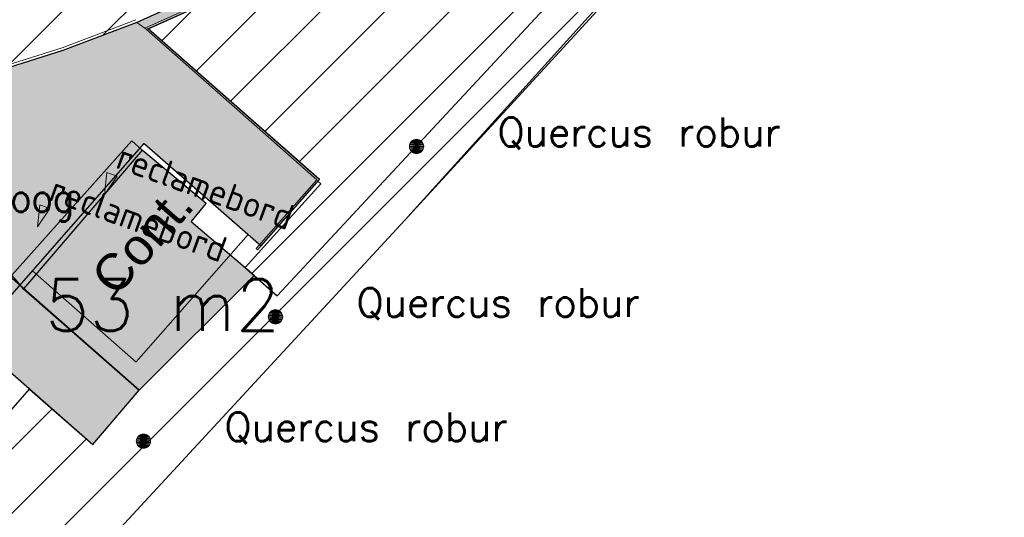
# Model space of a CAD drawing. Header units: metres. Extents: x 102852 to 106916, y 385458 to 392749.
# Tile 18 of 47: x 105063 to 105097, y 388134 to 388151. Entities that reach past the tile are written whole.
import ezdxf
from ezdxf.enums import TextEntityAlignment as Align

# ---------------------------------------------------------------- set-up
doc = ezdxf.new("R2010")
doc.units = ezdxf.units.M
for name, color, linetype, lineweight in [('0-ATLETIEK', 31, 'Continuous', 30), ('0-BEPLANTING', 14, 'Continuous', 30), ('0-GRAS OM SPORTVELDEN', 2, 'Continuous', 30), ('0-HAAG', 82, 'Continuous', 30), ('0-VERHARDING', 9, 'Continuous', 30), ('_alg-maatvoering', 7, 'Continuous', 0), ('B-WE-GR-GROND-S', 32, 'Continuous', 30), ('B-WE-GR-STRUIK-G', 90, 'Continuous', 13), ('B-WE-VH-KANTVERHARDING-G', 60, 'Continuous', 13), ('Bomen', 84, 'Continuous', 0), ('Boomsoort', 10, 'Continuous', 0), ('X-XX-AL-TEKENBLAD_HULPLIJN-G', 31, 'Continuous', 25), ('X-XX-AL-TEKST_ALGEMEEN-T', 7, 'Continuous', 13)]:
    doc.layers.add(name, color=color, linetype=linetype, lineweight=lineweight)
doc.layers.add('0-BEBOUWING', color=7, linetype='Continuous', lineweight=30, true_color=0x636466)
doc.layers.add('B-WE-IE-GEBOUW-G', color=7, linetype='Continuous', lineweight=0, true_color=0x636466)
for name, color, linetype in [('B-10', 60, 'Continuous'), ('B-6', 60, 'Continuous'), ('B10', 60, 'Continuous'), ('containers', 7, 'Continuous'), ('maaitegel', 31, 'Continuous')]:
    doc.layers.add(name, color=color, linetype=linetype)
doc.styles.add('NLCS-ISO-M200-T25', font='NLCS-ISO.ttf', dxfattribs={"height": 0.5})
doc.styles.get("Standard").update_dxf_attribs({"font": 'NLCS-ISO.ttf'})
doc.styles.add('Style-simplex', font='simplex.shx')
doc.styles.add('Style-STANDARD', font='STANDARD.shx')
doc.styles.add('Style-txt', font='txt.shx')

# ---------------------------------------------------------------- blocks, each defined once
blk = doc.blocks.new('opmerking')
at = {"layer": 'X-XX-AL-TEKST_ALGEMEEN-T'}
for p, q in [((-0.375, 1.5), (0, 0)), ((0.375, 1.5), (-0.375, 1.5)), ((0.375, 1.5), (0, 0))]:
    blk.add_line(p, q, dxfattribs=at)
blk = doc.blocks.new('opmerkingen_1_1_1')
at = {"layer": 'B-WE-GR-GROND-S'}
blk.add_blockref('opmerking', (0, 0), dxfattribs=at)
at = {"layer": 'X-XX-AL-TEKST_ALGEMEEN-T', "color": 7, "style": 'NLCS-ISO-M200-T25'}
blk.add_attdef('OPMERKINGEN', (0, 0), '', height=1.8, dxfattribs=at)
blk = doc.blocks.new('opmerkingen_1_1_2')
at = {"layer": 'B-WE-GR-GROND-S'}
blk.add_blockref('opmerking', (0, 0), dxfattribs=at)
at = {"layer": 'X-XX-AL-TEKST_ALGEMEEN-T', "color": 7, "style": 'NLCS-ISO-M200-T25'}
blk.add_attdef('OPMERKINGEN', (0, 0), '', height=1.8, dxfattribs=at)
blk = doc.blocks.new('MPOLYGON_259')
at = {"layer": 'Bomen', "flags": 128}
for points in [[(105076.792, 388146.973), (105076.769, 388146.929), (105077.231, 388146.929)], [(105076.823, 388147.011), (105076.792, 388146.973), (105077.208, 388146.973)], [(105076.792, 388146.973), (105077.208, 388146.973), (105077.231, 388146.929)], [(105076.861, 388147.042), (105076.823, 388147.011), (105077.177, 388147.011)], [(105076.823, 388147.011), (105077.177, 388147.011), (105077.208, 388146.973)], [(105076.904, 388147.065), (105076.861, 388147.042), (105077.139, 388147.042)], [(105076.861, 388147.042), (105077.139, 388147.042), (105077.177, 388147.011)], [(105076.951, 388147.079), (105076.904, 388147.065), (105077.096, 388147.065)], [(105076.904, 388147.065), (105077.096, 388147.065), (105077.139, 388147.042)], [(105077, 388147.084), (105076.951, 388147.079), (105077.049, 388147.079)], [(105076.951, 388147.079), (105077.049, 388147.079), (105077.096, 388147.065)], [(105076.755, 388146.883), (105076.75, 388146.834), (105077.25, 388146.834)], [(105076.75, 388146.834), (105076.755, 388146.785), (105077.245, 388146.785)], [(105076.75, 388146.834), (105077.25, 388146.834), (105077.245, 388146.785)], [(105076.769, 388146.929), (105076.755, 388146.883), (105077.245, 388146.883)], [(105076.755, 388146.883), (105077.245, 388146.883), (105077.25, 388146.834)], [(105076.755, 388146.785), (105076.769, 388146.738), (105077.231, 388146.738)], [(105076.755, 388146.785), (105077.245, 388146.785), (105077.231, 388146.738)], [(105076.769, 388146.929), (105077.231, 388146.929), (105077.245, 388146.883)], [(105076.769, 388146.738), (105076.792, 388146.695), (105077.208, 388146.695)], [(105076.769, 388146.738), (105077.231, 388146.738), (105077.208, 388146.695)], [(105076.792, 388146.695), (105076.823, 388146.657), (105077.177, 388146.657)], [(105076.792, 388146.695), (105077.208, 388146.695), (105077.177, 388146.657)], [(105076.823, 388146.657), (105076.861, 388146.626), (105077.139, 388146.626)], [(105076.823, 388146.657), (105077.177, 388146.657), (105077.139, 388146.626)], [(105076.861, 388146.626), (105076.904, 388146.603), (105077.096, 388146.603)], [(105076.861, 388146.626), (105077.139, 388146.626), (105077.096, 388146.603)], [(105076.904, 388146.603), (105076.951, 388146.589), (105077.049, 388146.589)], [(105076.904, 388146.603), (105077.096, 388146.603), (105077.049, 388146.589)], [(105076.951, 388146.589), (105077.049, 388146.589), (105077, 388146.584)]]:
    blk.add_lwpolyline(points, close=True, dxfattribs=at)
at = {"layer": 'Bomen', "color": 74, "true_color": 0x55aa00, "flags": 128}
for points in [[(105076.769, 388146.929), (105076.792, 388146.973)], [(105076.792, 388146.973), (105076.823, 388147.011)], [(105076.823, 388147.011), (105076.861, 388147.042)], [(105076.861, 388147.042), (105076.904, 388147.065)], [(105076.904, 388147.065), (105076.951, 388147.079)], [(105076.951, 388147.079), (105077, 388147.084)], [(105077, 388147.084), (105077.049, 388147.079)], [(105077.049, 388147.079), (105077.096, 388147.065)], [(105077.096, 388147.065), (105077.139, 388147.042)], [(105077.139, 388147.042), (105077.177, 388147.011)], [(105077.177, 388147.011), (105077.208, 388146.973)], [(105077.208, 388146.973), (105077.231, 388146.929)], [(105076.75, 388146.834), (105076.755, 388146.883)], [(105076.755, 388146.785), (105076.75, 388146.834)], [(105076.755, 388146.883), (105076.769, 388146.929)], [(105076.769, 388146.738), (105076.755, 388146.785)], [(105076.792, 388146.695), (105076.769, 388146.738)], [(105076.823, 388146.657), (105076.792, 388146.695)], [(105076.861, 388146.626), (105076.823, 388146.657)], [(105076.904, 388146.603), (105076.861, 388146.626)], [(105076.951, 388146.589), (105076.904, 388146.603)], [(105077.096, 388146.603), (105077.049, 388146.589)], [(105077.139, 388146.626), (105077.096, 388146.603)], [(105077.177, 388146.657), (105077.139, 388146.626)], [(105077.208, 388146.695), (105077.177, 388146.657)], [(105077.231, 388146.738), (105077.208, 388146.695)], [(105077.231, 388146.929), (105077.245, 388146.883)], [(105077.245, 388146.785), (105077.231, 388146.738)], [(105077.245, 388146.883), (105077.25, 388146.834)], [(105077.25, 388146.834), (105077.245, 388146.785)], [(105077, 388146.584), (105076.951, 388146.589)], [(105077.049, 388146.589), (105077, 388146.584)]]:
    blk.add_lwpolyline(points, dxfattribs=at)
at = {"layer": 'Bomen'}
for points in [[(105076.792, 388146.973), (105076.769, 388146.929), (105077.231, 388146.929)], [(105076.823, 388147.011), (105076.792, 388146.973), (105077.208, 388146.973)], [(105076.792, 388146.973), (105077.208, 388146.973), (105077.231, 388146.929)], [(105076.861, 388147.042), (105076.823, 388147.011), (105077.177, 388147.011)], [(105076.823, 388147.011), (105077.177, 388147.011), (105077.208, 388146.973)], [(105076.904, 388147.065), (105076.861, 388147.042), (105077.139, 388147.042)], [(105076.861, 388147.042), (105077.139, 388147.042), (105077.177, 388147.011)], [(105076.951, 388147.079), (105076.904, 388147.065), (105077.096, 388147.065)], [(105076.904, 388147.065), (105077.096, 388147.065), (105077.139, 388147.042)], [(105077, 388147.084), (105076.951, 388147.079), (105077.049, 388147.079)], [(105076.951, 388147.079), (105077.049, 388147.079), (105077.096, 388147.065)], [(105076.755, 388146.883), (105076.75, 388146.834), (105077.25, 388146.834)], [(105076.769, 388146.929), (105076.755, 388146.883), (105077.245, 388146.883)], [(105076.755, 388146.883), (105077.245, 388146.883), (105077.25, 388146.834)], [(105076.769, 388146.929), (105077.231, 388146.929), (105077.245, 388146.883)]]:
    blk.add_solid(points, dxfattribs=at)
at = {"layer": 'Bomen', "extrusion": (0, 0, -1)}
for points in [[(-105076.75, 388146.834), (-105076.755, 388146.785), (-105077.245, 388146.785)], [(-105076.75, 388146.834), (-105077.25, 388146.834), (-105077.245, 388146.785)], [(-105076.755, 388146.785), (-105076.769, 388146.738), (-105077.231, 388146.738)], [(-105076.755, 388146.785), (-105077.245, 388146.785), (-105077.231, 388146.738)], [(-105076.769, 388146.738), (-105076.792, 388146.695), (-105077.208, 388146.695)], [(-105076.769, 388146.738), (-105077.231, 388146.738), (-105077.208, 388146.695)], [(-105076.792, 388146.695), (-105076.823, 388146.657), (-105077.177, 388146.657)], [(-105076.792, 388146.695), (-105077.208, 388146.695), (-105077.177, 388146.657)], [(-105076.823, 388146.657), (-105076.861, 388146.626), (-105077.139, 388146.626)], [(-105076.823, 388146.657), (-105077.177, 388146.657), (-105077.139, 388146.626)], [(-105076.861, 388146.626), (-105076.904, 388146.603), (-105077.096, 388146.603)], [(-105076.861, 388146.626), (-105077.139, 388146.626), (-105077.096, 388146.603)], [(-105076.904, 388146.603), (-105076.951, 388146.589), (-105077.049, 388146.589)], [(-105076.904, 388146.603), (-105077.096, 388146.603), (-105077.049, 388146.589)], [(-105076.951, 388146.589), (-105077.049, 388146.589), (-105077, 388146.584)]]:
    blk.add_solid(points, dxfattribs=at)
blk = doc.blocks.new('MPOLYGON_405')
at = {"layer": 'Bomen', "flags": 128}
for points in [[(105071.998, 388141.136), (105071.954, 388141.113), (105072.232, 388141.113)], [(105072.045, 388141.15), (105071.998, 388141.136), (105072.189, 388141.136)], [(105071.998, 388141.136), (105072.189, 388141.136), (105072.232, 388141.113)], [(105072.093, 388141.155), (105072.045, 388141.15), (105072.142, 388141.15)], [(105072.045, 388141.15), (105072.142, 388141.15), (105072.189, 388141.136)], [(105071.848, 388140.953), (105071.843, 388140.905), (105072.343, 388140.905)], [(105071.843, 388140.905), (105071.848, 388140.856), (105072.339, 388140.856)], [(105071.843, 388140.905), (105072.343, 388140.905), (105072.339, 388140.856)], [(105071.862, 388141), (105071.848, 388140.953), (105072.339, 388140.953)], [(105071.848, 388140.953), (105072.339, 388140.953), (105072.343, 388140.905)], [(105071.848, 388140.856), (105071.862, 388140.809), (105072.324, 388140.809)], [(105071.848, 388140.856), (105072.339, 388140.856), (105072.324, 388140.809)], [(105071.886, 388141.044), (105071.862, 388141), (105072.324, 388141)], [(105071.862, 388141), (105072.324, 388141), (105072.339, 388140.953)], [(105071.862, 388140.809), (105071.886, 388140.766), (105072.301, 388140.766)], [(105071.862, 388140.809), (105072.324, 388140.809), (105072.301, 388140.766)], [(105071.917, 388141.081), (105071.886, 388141.044), (105072.301, 388141.044)], [(105071.886, 388141.044), (105072.301, 388141.044), (105072.324, 388141)], [(105071.954, 388141.113), (105071.917, 388141.081), (105072.27, 388141.081)], [(105071.917, 388141.081), (105072.27, 388141.081), (105072.301, 388141.044)], [(105071.954, 388141.113), (105072.232, 388141.113), (105072.27, 388141.081)], [(105071.886, 388140.766), (105071.917, 388140.728), (105072.27, 388140.728)], [(105071.886, 388140.766), (105072.301, 388140.766), (105072.27, 388140.728)], [(105071.917, 388140.728), (105071.954, 388140.697), (105072.232, 388140.697)], [(105071.917, 388140.728), (105072.27, 388140.728), (105072.232, 388140.697)], [(105071.954, 388140.697), (105071.998, 388140.674), (105072.189, 388140.674)], [(105071.954, 388140.697), (105072.232, 388140.697), (105072.189, 388140.674)], [(105071.998, 388140.674), (105072.045, 388140.66), (105072.142, 388140.66)], [(105071.998, 388140.674), (105072.189, 388140.674), (105072.142, 388140.66)], [(105072.045, 388140.66), (105072.142, 388140.66), (105072.093, 388140.655)]]:
    blk.add_lwpolyline(points, close=True, dxfattribs=at)
at = {"layer": 'Bomen', "color": 74, "true_color": 0x55aa00, "flags": 128}
for points in [[(105071.954, 388141.113), (105071.998, 388141.136)], [(105071.998, 388141.136), (105072.045, 388141.15)], [(105072.045, 388141.15), (105072.093, 388141.155)], [(105072.093, 388141.155), (105072.142, 388141.15)], [(105072.142, 388141.15), (105072.189, 388141.136)], [(105072.189, 388141.136), (105072.232, 388141.113)], [(105071.843, 388140.905), (105071.848, 388140.953)], [(105071.848, 388140.856), (105071.843, 388140.905)], [(105071.848, 388140.953), (105071.862, 388141)], [(105071.862, 388140.809), (105071.848, 388140.856)], [(105071.862, 388141), (105071.886, 388141.044)], [(105071.886, 388140.766), (105071.862, 388140.809)], [(105071.886, 388141.044), (105071.917, 388141.081)], [(105071.917, 388141.081), (105071.954, 388141.113)], [(105072.232, 388141.113), (105072.27, 388141.081)], [(105072.27, 388141.081), (105072.301, 388141.044)], [(105072.301, 388141.044), (105072.324, 388141)], [(105072.324, 388140.809), (105072.301, 388140.766)], [(105072.324, 388141), (105072.339, 388140.953)], [(105072.339, 388140.856), (105072.324, 388140.809)], [(105072.339, 388140.953), (105072.343, 388140.905)], [(105072.343, 388140.905), (105072.339, 388140.856)], [(105071.917, 388140.728), (105071.886, 388140.766)], [(105071.954, 388140.697), (105071.917, 388140.728)], [(105071.998, 388140.674), (105071.954, 388140.697)], [(105072.045, 388140.66), (105071.998, 388140.674)], [(105072.093, 388140.655), (105072.045, 388140.66)], [(105072.142, 388140.66), (105072.093, 388140.655)], [(105072.189, 388140.674), (105072.142, 388140.66)], [(105072.232, 388140.697), (105072.189, 388140.674)], [(105072.27, 388140.728), (105072.232, 388140.697)], [(105072.301, 388140.766), (105072.27, 388140.728)]]:
    blk.add_lwpolyline(points, dxfattribs=at)
at = {"layer": 'Bomen'}
for points in [[(105071.998, 388141.136), (105071.954, 388141.113), (105072.232, 388141.113)], [(105072.045, 388141.15), (105071.998, 388141.136), (105072.189, 388141.136)], [(105071.998, 388141.136), (105072.189, 388141.136), (105072.232, 388141.113)], [(105072.093, 388141.155), (105072.045, 388141.15), (105072.142, 388141.15)], [(105072.045, 388141.15), (105072.142, 388141.15), (105072.189, 388141.136)], [(105071.848, 388140.953), (105071.843, 388140.905), (105072.343, 388140.905)], [(105071.862, 388141), (105071.848, 388140.953), (105072.339, 388140.953)], [(105071.848, 388140.953), (105072.339, 388140.953), (105072.343, 388140.905)], [(105071.886, 388141.044), (105071.862, 388141), (105072.324, 388141)], [(105071.862, 388141), (105072.324, 388141), (105072.339, 388140.953)], [(105071.917, 388141.081), (105071.886, 388141.044), (105072.301, 388141.044)], [(105071.886, 388141.044), (105072.301, 388141.044), (105072.324, 388141)], [(105071.954, 388141.113), (105071.917, 388141.081), (105072.27, 388141.081)], [(105071.917, 388141.081), (105072.27, 388141.081), (105072.301, 388141.044)], [(105071.954, 388141.113), (105072.232, 388141.113), (105072.27, 388141.081)]]:
    blk.add_solid(points, dxfattribs=at)
at = {"layer": 'Bomen', "extrusion": (0, 0, -1)}
for points in [[(-105071.843, 388140.905), (-105071.848, 388140.856), (-105072.339, 388140.856)], [(-105071.843, 388140.905), (-105072.343, 388140.905), (-105072.339, 388140.856)], [(-105071.848, 388140.856), (-105071.862, 388140.809), (-105072.324, 388140.809)], [(-105071.848, 388140.856), (-105072.339, 388140.856), (-105072.324, 388140.809)], [(-105071.862, 388140.809), (-105071.886, 388140.766), (-105072.301, 388140.766)], [(-105071.862, 388140.809), (-105072.324, 388140.809), (-105072.301, 388140.766)], [(-105071.886, 388140.766), (-105071.917, 388140.728), (-105072.27, 388140.728)], [(-105071.886, 388140.766), (-105072.301, 388140.766), (-105072.27, 388140.728)], [(-105071.917, 388140.728), (-105071.954, 388140.697), (-105072.232, 388140.697)], [(-105071.917, 388140.728), (-105072.27, 388140.728), (-105072.232, 388140.697)], [(-105071.954, 388140.697), (-105071.998, 388140.674), (-105072.189, 388140.674)], [(-105071.954, 388140.697), (-105072.232, 388140.697), (-105072.189, 388140.674)], [(-105071.998, 388140.674), (-105072.045, 388140.66), (-105072.142, 388140.66)], [(-105071.998, 388140.674), (-105072.189, 388140.674), (-105072.142, 388140.66)], [(-105072.045, 388140.66), (-105072.142, 388140.66), (-105072.093, 388140.655)]]:
    blk.add_solid(points, dxfattribs=at)
blk = doc.blocks.new('MPOLYGON_408')
at = {"layer": 'Bomen', "flags": 128}
for points in [[(105067.269, 388136.677), (105067.255, 388136.63), (105067.746, 388136.63)], [(105067.292, 388136.72), (105067.269, 388136.677), (105067.731, 388136.677)], [(105067.269, 388136.677), (105067.731, 388136.677), (105067.746, 388136.63)], [(105067.324, 388136.758), (105067.292, 388136.72), (105067.708, 388136.72)], [(105067.292, 388136.72), (105067.708, 388136.72), (105067.731, 388136.677)], [(105067.361, 388136.789), (105067.324, 388136.758), (105067.677, 388136.758)], [(105067.324, 388136.758), (105067.677, 388136.758), (105067.708, 388136.72)], [(105067.405, 388136.812), (105067.361, 388136.789), (105067.639, 388136.789)], [(105067.361, 388136.789), (105067.639, 388136.789), (105067.677, 388136.758)], [(105067.452, 388136.827), (105067.405, 388136.812), (105067.596, 388136.812)], [(105067.405, 388136.812), (105067.596, 388136.812), (105067.639, 388136.789)], [(105067.5, 388136.831), (105067.452, 388136.827), (105067.549, 388136.827)], [(105067.452, 388136.827), (105067.549, 388136.827), (105067.596, 388136.812)], [(105067.255, 388136.63), (105067.25, 388136.581), (105067.75, 388136.581)], [(105067.25, 388136.581), (105067.255, 388136.533), (105067.746, 388136.533)], [(105067.25, 388136.581), (105067.75, 388136.581), (105067.746, 388136.533)], [(105067.255, 388136.63), (105067.746, 388136.63), (105067.75, 388136.581)], [(105067.255, 388136.533), (105067.269, 388136.486), (105067.731, 388136.486)], [(105067.255, 388136.533), (105067.746, 388136.533), (105067.731, 388136.486)], [(105067.269, 388136.486), (105067.292, 388136.442), (105067.708, 388136.442)], [(105067.269, 388136.486), (105067.731, 388136.486), (105067.708, 388136.442)], [(105067.292, 388136.442), (105067.324, 388136.405), (105067.677, 388136.405)], [(105067.292, 388136.442), (105067.708, 388136.442), (105067.677, 388136.405)], [(105067.324, 388136.405), (105067.361, 388136.373), (105067.639, 388136.373)], [(105067.324, 388136.405), (105067.677, 388136.405), (105067.639, 388136.373)], [(105067.361, 388136.373), (105067.405, 388136.35), (105067.596, 388136.35)], [(105067.361, 388136.373), (105067.639, 388136.373), (105067.596, 388136.35)], [(105067.405, 388136.35), (105067.452, 388136.336), (105067.549, 388136.336)], [(105067.405, 388136.35), (105067.596, 388136.35), (105067.549, 388136.336)], [(105067.452, 388136.336), (105067.549, 388136.336), (105067.5, 388136.331)]]:
    blk.add_lwpolyline(points, close=True, dxfattribs=at)
at = {"layer": 'Bomen', "color": 74, "true_color": 0x55aa00, "flags": 128}
for points in [[(105067.255, 388136.63), (105067.269, 388136.677)], [(105067.269, 388136.677), (105067.292, 388136.72)], [(105067.292, 388136.72), (105067.324, 388136.758)], [(105067.324, 388136.758), (105067.361, 388136.789)], [(105067.361, 388136.789), (105067.405, 388136.812)], [(105067.405, 388136.812), (105067.452, 388136.827)], [(105067.452, 388136.827), (105067.5, 388136.831)], [(105067.5, 388136.831), (105067.549, 388136.827)], [(105067.549, 388136.827), (105067.596, 388136.812)], [(105067.596, 388136.812), (105067.639, 388136.789)], [(105067.639, 388136.789), (105067.677, 388136.758)], [(105067.677, 388136.758), (105067.708, 388136.72)], [(105067.708, 388136.72), (105067.731, 388136.677)], [(105067.731, 388136.677), (105067.746, 388136.63)], [(105067.25, 388136.581), (105067.255, 388136.63)], [(105067.255, 388136.533), (105067.25, 388136.581)], [(105067.269, 388136.486), (105067.255, 388136.533)], [(105067.292, 388136.442), (105067.269, 388136.486)], [(105067.324, 388136.405), (105067.292, 388136.442)], [(105067.361, 388136.373), (105067.324, 388136.405)], [(105067.405, 388136.35), (105067.361, 388136.373)], [(105067.452, 388136.336), (105067.405, 388136.35)], [(105067.5, 388136.331), (105067.452, 388136.336)], [(105067.549, 388136.336), (105067.5, 388136.331)], [(105067.596, 388136.35), (105067.549, 388136.336)], [(105067.639, 388136.373), (105067.596, 388136.35)], [(105067.677, 388136.405), (105067.639, 388136.373)], [(105067.708, 388136.442), (105067.677, 388136.405)], [(105067.731, 388136.486), (105067.708, 388136.442)], [(105067.746, 388136.533), (105067.731, 388136.486)], [(105067.746, 388136.63), (105067.75, 388136.581)], [(105067.75, 388136.581), (105067.746, 388136.533)]]:
    blk.add_lwpolyline(points, dxfattribs=at)
at = {"layer": 'Bomen'}
for points in [[(105067.269, 388136.677), (105067.255, 388136.63), (105067.746, 388136.63)], [(105067.292, 388136.72), (105067.269, 388136.677), (105067.731, 388136.677)], [(105067.269, 388136.677), (105067.731, 388136.677), (105067.746, 388136.63)], [(105067.324, 388136.758), (105067.292, 388136.72), (105067.708, 388136.72)], [(105067.292, 388136.72), (105067.708, 388136.72), (105067.731, 388136.677)], [(105067.361, 388136.789), (105067.324, 388136.758), (105067.677, 388136.758)], [(105067.324, 388136.758), (105067.677, 388136.758), (105067.708, 388136.72)], [(105067.405, 388136.812), (105067.361, 388136.789), (105067.639, 388136.789)], [(105067.361, 388136.789), (105067.639, 388136.789), (105067.677, 388136.758)], [(105067.452, 388136.827), (105067.405, 388136.812), (105067.596, 388136.812)], [(105067.405, 388136.812), (105067.596, 388136.812), (105067.639, 388136.789)], [(105067.5, 388136.831), (105067.452, 388136.827), (105067.549, 388136.827)], [(105067.452, 388136.827), (105067.549, 388136.827), (105067.596, 388136.812)], [(105067.255, 388136.63), (105067.25, 388136.581), (105067.75, 388136.581)], [(105067.255, 388136.63), (105067.746, 388136.63), (105067.75, 388136.581)]]:
    blk.add_solid(points, dxfattribs=at)
at = {"layer": 'Bomen', "extrusion": (0, 0, -1)}
for points in [[(-105067.25, 388136.581), (-105067.255, 388136.533), (-105067.746, 388136.533)], [(-105067.25, 388136.581), (-105067.75, 388136.581), (-105067.746, 388136.533)], [(-105067.255, 388136.533), (-105067.269, 388136.486), (-105067.731, 388136.486)], [(-105067.255, 388136.533), (-105067.746, 388136.533), (-105067.731, 388136.486)], [(-105067.269, 388136.486), (-105067.292, 388136.442), (-105067.708, 388136.442)], [(-105067.269, 388136.486), (-105067.731, 388136.486), (-105067.708, 388136.442)], [(-105067.292, 388136.442), (-105067.324, 388136.405), (-105067.677, 388136.405)], [(-105067.292, 388136.442), (-105067.708, 388136.442), (-105067.677, 388136.405)], [(-105067.324, 388136.405), (-105067.361, 388136.373), (-105067.639, 388136.373)], [(-105067.324, 388136.405), (-105067.677, 388136.405), (-105067.639, 388136.373)], [(-105067.361, 388136.373), (-105067.405, 388136.35), (-105067.596, 388136.35)], [(-105067.361, 388136.373), (-105067.639, 388136.373), (-105067.596, 388136.35)], [(-105067.405, 388136.35), (-105067.452, 388136.336), (-105067.549, 388136.336)], [(-105067.405, 388136.35), (-105067.596, 388136.35), (-105067.549, 388136.336)], [(-105067.452, 388136.336), (-105067.549, 388136.336), (-105067.5, 388136.331)]]:
    blk.add_solid(points, dxfattribs=at)

msp = doc.modelspace()

# ---------------------------------------------------------------- hatches: boundary and pattern name
at = {"layer": '0-ATLETIEK'}
h = msp.add_hatch(dxfattribs=at)
h.set_pattern_fill('ANSI31', color=256, scale=0.5)
h.paths.add_polyline_path([(104949.744, 388260.667), (104948.765, 388257.879), (104947.964, 388255.036), (104947.342, 388252.147), (104946.926, 388249.427), (104946.67, 388246.687), (104946.575, 388243.937), (104946.64, 388241.186), (104946.865, 388238.443), (104947.251, 388235.718), (104947.795, 388233.02), (104948.495, 388230.359), (104938.483, 388239.174), (104933.442, 388233.477), (104962.602, 388207.846), (105017.728, 388159.385), (105031.722, 388147.07), (105034.252, 388149.944), (105035.263, 388149.622), (105037.402, 388149.022), (105039.567, 388148.522), (105042.042, 388148.08), (105044.536, 388147.77), (105046.548, 388147.617), (105048.366, 388147.553), (105050.645, 388147.57), (105051.843, 388147.624), (105053.159, 388147.717), (105053.995, 388147.796), (105056.718, 388148.156), (105059.417, 388148.674), (105062.08, 388149.347), (105064.7, 388150.173), (105067.268, 388151.15), (105069.944, 388152.366), (105072.54, 388153.745), (105075.045, 388155.283), (105077.45, 388156.972), (105079.746, 388158.806), (105081.924, 388160.779), (105083.976, 388162.884), (105085.894, 388165.11), (105087.671, 388167.452), (105089.299, 388169.899), (105090.82, 388172.529), (105092.17, 388175.251), (105093.343, 388178.054), (105094.335, 388180.926), (105095.141, 388183.856), (105095.757, 388186.831), (105096.183, 388189.84), (105096.415, 388192.87), (105096.453, 388195.908), (105096.296, 388198.942), (105096, 388201.659), (105095.546, 388204.355), (105094.936, 388207.019), (105094.173, 388209.644), (105093.258, 388212.22), (105092.196, 388214.738), (105090.989, 388217.19), (105089.641, 388219.568), (105088.068, 388221.994), (105086.349, 388224.318), (105084.49, 388226.532), (105082.499, 388228.628), (105080.383, 388230.597), (105025.245, 388279.104), (105023.001, 388280.957), (105020.647, 388282.669), (105018.192, 388284.233), (105015.646, 388285.644), (105013.019, 388286.896), (105010.319, 388287.985), (105007.558, 388288.906), (105004.746, 388289.656), (105001.893, 388290.232), (104999.01, 388290.632), (104996.107, 388290.855), (104993.197, 388290.899), (104990.244, 388290.761), (104987.305, 388290.439), (104984.392, 388289.935), (104981.516, 388289.251), (104978.689, 388288.388), (104975.92, 388287.352), (104973.222, 388286.144), (104970.604, 388284.772), (104968.076, 388283.238), (104965.649, 388281.55), (104963.332, 388279.715), (104961.133, 388277.738), (104959.062, 388275.629), (104957.128, 388273.396), (104955.337, 388271.045), (104953.697, 388268.588), (104952.215, 388266.032), (104950.895, 388263.388)])
h.paths.add_polyline_path([(105017.918, 388274.838), (105018.51, 388274.352), (105010.488, 388265.156), (105019.139, 388257.529), (105020.44, 388258.99), (105062.03, 388222.393), (105060.712, 388220.92), (105069.442, 388213.17), (105077.571, 388222.31, -0.934714), (105024.482, 388164.158), (105029.017, 388169.34), (105025.947, 388172.05), (105021.351, 388166.848), (104967.876, 388213.845, -0.090112), (104959.113, 388224.907), (104961.963, 388228.175), (104997.111, 388197.258), (104995.528, 388195.385), (105003.163, 388188.865), (105007.795, 388194.163), (105000.191, 388200.845), (104998.595, 388198.97), (104966.889, 388226.841), (104985.096, 388247.451), (104985.665, 388246.937), (104989.961, 388251.891), (104988.159, 388253.422), (104987.623, 388252.883), (104966.246, 388271.616), (104968.225, 388273.436), (104970.323, 388275.117), (104972.531, 388276.651), (104974.838, 388278.031), (104977.233, 388279.251), (104979.706, 388280.305), (104982.245, 388281.188), (104984.839, 388281.896), (104987.474, 388282.427), (104990.14, 388282.776), (104992.823, 388282.944), (104995.511, 388282.928), (104998.192, 388282.729), (105000.853, 388282.348), (105003.482, 388281.787), (105006.067, 388281.049), (105008.596, 388280.136), (105011.057, 388279.053), (105013.438, 388277.805), (105015.728, 388276.398)], flags=16)
h.paths.add_polyline_path([(105050.477, 388161.654), (105060.103, 388183.363), (105061.882, 388182.576), (105062.944, 388184.559), (105064.596, 388183.614), (105066.181, 388182.558), (105067.691, 388181.398), (105069.118, 388180.137), (105070.457, 388178.783), (105071.651, 388177.403), (105072.753, 388175.949), (105073.377, 388175.001), (105073.957, 388174.024), (105074.008, 388173.938), (105073.921, 388173.889), (105051.622, 388160.491, -2.223758)], flags=0)
h.paths.add_polyline_path([(105058.156, 388173.048), (105069.256, 388173.048), (105069.256, 388175.748), (105058.156, 388175.748)], flags=8)
h.paths.add_polyline_path([(105064.337, 388193.13), (105069.602, 388202.6), (105082.903, 388195.183), (105077.632, 388185.753)], flags=0)
h.paths.add_polyline_path([(105068.229, 388192.753), (105079.329, 388192.753), (105079.329, 388195.453), (105068.229, 388195.453)], flags=8)
h.paths.add_polyline_path([(105070.339, 388195.56), (105077.839, 388195.56), (105077.839, 388197.36), (105070.339, 388197.36)], flags=8)
h.paths.add_polyline_path([(105013.98, 388218.441), (105027.137, 388218.441), (105027.137, 388221.141), (105013.98, 388221.141)], flags=8)
at = {"layer": '0-BEBOUWING', "ltscale": 0.2}
for points in [[(105069.679, 388144.844), (105067.45, 388146.704), (105063.332, 388141.879), (105067.35, 388138.352), (105071.351, 388142.347), (105069.161, 388144.209)], [(105061.666, 388143.341), (105060.053, 388141.451), (105065.737, 388136.462), (105067.35, 388138.352)]]:
    msp.add_hatch(color=256, dxfattribs=at).paths.add_polyline_path(points)
at = {"layer": '0-BEPLANTING', "ltscale": 0.2}
h = msp.add_hatch(dxfattribs=at)
h.set_pattern_fill('ANSI31', color=256, scale=0.1, pattern_type=2)
h.set_pattern_definition([(45, (0, 0), (-1.122532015, 1.122532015), [])])
h.paths.add_polyline_path([(105065.737, 388136.462), (105067.35, 388138.352), (105071.351, 388142.347), (105071.081, 388142.576), (105072.148, 388141.63), (105101.068, 388172.737), (105108.535, 388185.584), (105118.803, 388203.572), (105116.556, 388206.183), (105105.283, 388216.058), (105068.962, 388247.964), (105041.039, 388272.612), (105028.48, 388284.381), (105012.706, 388305.132), (104993.469, 388321.613), (105005.563, 388330.004), (105028.796, 388296.517), (105043.871, 388275.93), (105049.991, 388269.913), (105088.319, 388237.582), (105113.464, 388214.082), (105118.301, 388210.551), (105121.361, 388206.818), (105120.522, 388203.662), (105101.899, 388171.82), (105076.595, 388144.271), (105049.734, 388115.215), (105008.947, 388153.16), (105008.619, 388152.827), (105008.36, 388153.037), (105010.81, 388155.895), (105014.58, 388152.596), (105014.956, 388153.014), (105031.58, 388138.45), (105031.007, 388137.708), (105033.349, 388135.83), (105049.124, 388121.946), (105062.799, 388137.552), (105063.537, 388138.393)])
at = {"layer": '0-GRAS OM SPORTVELDEN', "ltscale": 0.2}
h = msp.add_hatch(dxfattribs=at)
h.set_pattern_fill('ANSI31', color=256, scale=0.5)
h.paths.add_polyline_path([(105067.664, 388150.922), (105073.62, 388145.681), (105073.568, 388145.622), (105073.672, 388145.53), (105071.035, 388142.617), (105071.081, 388142.576), (105071.351, 388142.347), (105071.346, 388142.342), (105072.148, 388141.63), (105101.068, 388172.737), (105108.535, 388185.584), (105118.803, 388203.572), (105116.556, 388206.183), (105105.283, 388216.058), (105068.962, 388247.964), (105041.039, 388272.612), (105028.48, 388284.381), (105012.706, 388305.132), (104993.469, 388321.613), (104991.641, 388317.403), (104992.756, 388316.667), (104992.925, 388315.588), (104987.201, 388309.166), (104972.593, 388292.144), (104957.242, 388276.217), (104944.757, 388260.964), (104926.911, 388240.402), (104923.953, 388240.828), (104921.406, 388239.987), (104920.736, 388239.176), (104920.997, 388238.933), (104921.553, 388238.295), (104920.857, 388237.532), (104923.544, 388235.132), (104958.079, 388205.158), (104976.539, 388188.711), (104992.147, 388175.346), (104994.302, 388170.136), (104996.122, 388168.52), (104998.298, 388171.06), (105002.925, 388167.032), (105002.997, 388167.105), (105004.438, 388165.874), (105005.558, 388167.147), (105004.789, 388167.835), (104930.386, 388233.243), (104938.281, 388242.269), (104943.248, 388237.934), (104946.27, 388241.373), (104946.216, 388244.151), (104946.32, 388246.851), (104946.577, 388249.541), (104946.987, 388252.212), (104947.614, 388255.122), (104948.422, 388257.988), (104949.408, 388260.797), (104950.568, 388263.539), (104951.897, 388266.202), (104953.391, 388268.777), (104955.043, 388271.254), (104956.848, 388273.622), (104958.797, 388275.872), (104960.884, 388277.998), (104963.099, 388279.99), (104965.434, 388281.839), (104967.88, 388283.54), (104970.427, 388285.085), (104973.065, 388286.468), (104975.784, 388287.685), (104978.573, 388288.729), (104981.422, 388289.598), (104984.32, 388290.288), (104987.255, 388290.796), (104990.216, 388291.12), (104993.191, 388291.259), (104996.124, 388291.214), (104999.048, 388290.99), (105001.953, 388290.587), (105004.828, 388290.007), (105007.661, 388289.251), (105010.444, 388288.323), (105013.163, 388287.226), (105015.811, 388285.964), (105018.376, 388284.543), (105020.849, 388282.966), (105023.221, 388281.241), (105025.483, 388279.374), (105080.621, 388230.867), (105082.752, 388228.884), (105084.759, 388226.772), (105086.632, 388224.541), (105088.364, 388222.199), (105089.949, 388219.755), (105091.307, 388217.358), (105092.523, 388214.887), (105093.594, 388212.35), (105094.516, 388209.754), (105095.285, 388207.11), (105095.899, 388204.425), (105096.356, 388201.709), (105096.655, 388198.971), (105096.812, 388195.915), (105096.774, 388192.854), (105096.54, 388189.801), (105096.112, 388186.77), (105095.49, 388183.772), (105094.679, 388180.82), (105093.68, 388177.926), (105092.498, 388175.102), (105091.138, 388172.359), (105089.605, 388169.708), (105088.068, 388167.39), (105086.399, 388165.164), (105084.603, 388163.039), (105082.687, 388161.022), (105080.657, 388159.12), (105078.642, 388157.441), (105076.575, 388155.892), (105074.427, 388154.458), (105072.205, 388153.141), (105069.916, 388151.946)])
at = {"layer": '0-VERHARDING', "ltscale": 0.2}
h = msp.add_hatch(color=256, dxfattribs=at)
h.paths.add_polyline_path([(105013.944, 388159.642), (105010.841, 388156.124), (105033.359, 388135.941), (105039.033, 388142.389), (105048.368, 388134.175), (105053.786, 388140.331), (105056.814, 388137.667), (105059.669, 388140.911), (105061.119, 388139.635), (105067.53, 388146.936), (105071.59, 388143.375), (105073.62, 388145.681), (105067.664, 388150.922), (105069.916, 388151.946), (105072.205, 388153.141), (105074.427, 388154.458), (105076.575, 388155.892), (105078.642, 388157.441), (105080.657, 388159.12), (105082.687, 388161.022), (105084.603, 388163.039), (105086.399, 388165.164), (105088.068, 388167.39), (105089.605, 388169.708), (105091.138, 388172.359), (105092.498, 388175.102), (105093.68, 388177.926), (105094.679, 388180.82), (105095.49, 388183.772), (105096.112, 388186.77), (105096.54, 388189.801), (105096.774, 388192.854), (105096.812, 388195.915), (105096.655, 388198.971), (105096.356, 388201.709), (105095.899, 388204.425), (105095.285, 388207.11), (105094.516, 388209.754), (105093.594, 388212.35), (105092.523, 388214.887), (105091.307, 388217.358), (105089.949, 388219.755), (105088.364, 388222.199), (105086.632, 388224.541), (105084.759, 388226.772), (105082.752, 388228.884), (105080.621, 388230.867), (105025.483, 388279.374), (105023.221, 388281.241), (105020.849, 388282.966), (105018.376, 388284.543), (105015.811, 388285.964), (105013.163, 388287.226), (105010.444, 388288.323), (105007.661, 388289.251), (105004.828, 388290.007), (105001.953, 388290.587), (104999.048, 388290.99), (104996.124, 388291.214), (104993.191, 388291.259), (104990.216, 388291.12), (104987.255, 388290.796), (104984.32, 388290.288), (104981.422, 388289.598), (104978.573, 388288.729), (104975.784, 388287.685), (104973.065, 388286.468), (104970.427, 388285.085), (104967.88, 388283.54), (104965.434, 388281.839), (104963.099, 388279.99), (104960.884, 388277.998), (104958.797, 388275.872), (104956.848, 388273.622), (104955.043, 388271.254), (104953.391, 388268.777), (104951.897, 388266.202), (104950.568, 388263.539), (104949.408, 388260.797), (104948.422, 388257.988), (104947.614, 388255.122), (104946.987, 388252.212), (104946.577, 388249.541), (104946.32, 388246.851), (104946.216, 388244.151), (104946.27, 388241.373), (104943.248, 388237.934), (104938.281, 388242.269), (104930.386, 388233.243), (105004.789, 388167.835)])
h.paths.add_polyline_path([(104948.765, 388257.879), (104949.744, 388260.667), (104950.895, 388263.388), (104952.215, 388266.032), (104953.697, 388268.588), (104955.337, 388271.045), (104957.128, 388273.396), (104959.062, 388275.629), (104961.133, 388277.738), (104963.332, 388279.715), (104965.649, 388281.55), (104968.076, 388283.238), (104970.604, 388284.772), (104973.222, 388286.144), (104975.92, 388287.352), (104978.689, 388288.388), (104981.516, 388289.251), (104984.392, 388289.935), (104987.305, 388290.439), (104990.244, 388290.761), (104993.197, 388290.899), (104996.107, 388290.855), (104999.01, 388290.632), (105001.893, 388290.232), (105004.746, 388289.656), (105007.558, 388288.906), (105010.319, 388287.985), (105013.019, 388286.896), (105015.646, 388285.644), (105018.192, 388284.233), (105020.647, 388282.669), (105023.001, 388280.957), (105025.245, 388279.104), (105080.383, 388230.597), (105082.499, 388228.628), (105084.49, 388226.532), (105086.349, 388224.318), (105088.068, 388221.994), (105089.641, 388219.568), (105090.989, 388217.19), (105092.196, 388214.738), (105093.258, 388212.22), (105094.173, 388209.644), (105094.936, 388207.019), (105095.546, 388204.355), (105096, 388201.659), (105096.296, 388198.942), (105096.453, 388195.908), (105096.415, 388192.87), (105096.183, 388189.84), (105095.757, 388186.831), (105095.141, 388183.856), (105094.335, 388180.926), (105093.343, 388178.054), (105092.17, 388175.251), (105090.82, 388172.529), (105089.299, 388169.899), (105087.671, 388167.452), (105085.894, 388165.11), (105083.976, 388162.884), (105081.924, 388160.779), (105079.746, 388158.806), (105077.45, 388156.972), (105075.045, 388155.283), (105072.54, 388153.745), (105069.944, 388152.366), (105067.268, 388151.15), (105064.7, 388150.173), (105062.08, 388149.347), (105059.417, 388148.674), (105056.718, 388148.156), (105053.995, 388147.796), (105053.159, 388147.717), (105051.843, 388147.624), (105050.645, 388147.57), (105048.366, 388147.553), (105046.548, 388147.617), (105044.536, 388147.77), (105042.042, 388148.08), (105039.567, 388148.522), (105037.402, 388149.022), (105035.263, 388149.622), (105034.252, 388149.944), (105031.722, 388147.07), (105017.728, 388159.385), (104962.602, 388207.846), (104933.442, 388233.477), (104938.483, 388239.174), (104948.495, 388230.359), (104947.795, 388233.02), (104947.251, 388235.718), (104946.865, 388238.443), (104946.64, 388241.186), (104946.575, 388243.937), (104946.67, 388246.687), (104946.926, 388249.427), (104947.342, 388252.147), (104947.964, 388255.036)], flags=16)
at = {"layer": 'maaitegel', "linetype": 'Continuous', "lineweight": 9}
h = msp.add_hatch(color=256, dxfattribs=at)
edge = h.paths.add_edge_path()
edge.add_line((105067.551, 388150.942), (105067.269, 388151.15))
edge.add_arc((105048.961, 388194.981), 47.501, 292.6698, 328.1269)
edge.add_arc((105048.961, 388194.981), 47.501, 328.1269, 364.7844)
edge.add_line((105096.296, 388198.943), (105096.595, 388198.968))
edge.add_arc((105048.961, 388194.981), 47.801, -31.8731, 4.7844, ccw=False)
edge.add_arc((105048.953, 388194.987), 47.811, 311.4863, 328.1251, ccw=False)
edge.add_arc((105048.953, 388194.987), 47.811, 292.891, 311.4863, ccw=False)

# ---------------------------------------------------------------- linework, layer by layer
at = {"layer": '0-HAAG', "flags": 128}
msp.add_lwpolyline([(105063.332, 388141.879), (105062.921, 388142.353), (105067.093, 388147.025), (105067.45, 388146.704)], close=True, dxfattribs=at)
at = {"layer": '0-HAAG'}
msp.add_solid([(105063.332, 388141.879), (105062.921, 388142.353), (105067.45, 388146.704), (105067.093, 388147.025)], dxfattribs=at)
at = {"layer": 'B-10', "linetype": 'Continuous', "lineweight": 9}
for p, q in [((105073.58, 388145.635), (105071.471, 388143.239)), ((105073.574, 388145.72), (105073.62, 388145.681)), ((105073.62, 388145.681), (105073.58, 388145.635)), ((105071.471, 388143.239), (105071.426, 388143.279))]:
    msp.add_line(p, q, dxfattribs=at)
at = {"layer": 'B-6', "linetype": 'Continuous', "lineweight": 9}
for p, q in [((105067.551, 388150.942), (105067.6, 388150.899)), ((105067.6, 388150.899), (105073.535, 388145.675)), ((105073.574, 388145.72), (105067.661, 388150.925)), ((105073.535, 388145.675), (105071.426, 388143.279)), ((105071.139, 388143.772), (105071.545, 388143.415)), ((105063.64, 388142.5), (105061.119, 388139.635))]:
    msp.add_line(p, q, dxfattribs=at)
at = {"layer": 'B-WE-GR-STRUIK-G', "flags": 128}
for points in [[(105005.563, 388330.004), (105028.796, 388296.517), (105043.871, 388275.93), (105049.991, 388269.913), (105088.319, 388237.582), (105113.464, 388214.082), (105118.301, 388210.551), (105121.361, 388206.818), (105120.522, 388203.662), (105101.899, 388171.82), (105096.52, 388166.341), (105076.595, 388144.271), (105049.734, 388115.215)], [(104993.469, 388321.613), (105012.706, 388305.132), (105019.66, 388296.364), (105028.48, 388284.381), (105041.039, 388272.612), (105068.962, 388247.964), (105105.283, 388216.058), (105116.556, 388206.183), (105118.803, 388203.572), (105114.075, 388195.203), (105108.535, 388185.584), (105101.068, 388172.737), (105072.148, 388141.63)]]:
    msp.add_lwpolyline(points, dxfattribs=at)
at = {"layer": 'B-WE-IE-GEBOUW-G', "flags": 128}
for points in [[(105071.351, 388142.347), (105069.161, 388144.209), (105069.679, 388144.844), (105067.45, 388146.704), (105063.306, 388141.849)], [(105071.351, 388142.347), (105067.35, 388138.352)]]:
    msp.add_lwpolyline(points, dxfattribs=at)
at = {"layer": 'B-WE-IE-GEBOUW-G'}
msp.add_3dface([(105061.666, 388143.341), (105060.053, 388141.451), (105065.737, 388136.462), (105067.35, 388138.352)], dxfattribs=at)
at = {"layer": 'B-WE-VH-KANTVERHARDING-G', "flags": 128}
for points in [[(105061.785, 388143.341), (105062.921, 388142.353), (105067.093, 388147.025)], [(105067.093, 388147.025), (105067.45, 388146.706)]]:
    msp.add_lwpolyline(points, dxfattribs=at)
at = {"layer": 'B10', "linetype": 'Continuous', "lineweight": 9, "extrusion": (0.00028958, 0.000246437, 1), "elevation": 126.016}
msp.add_lwpolyline([(105067.264, 388151.131), (105069.94, 388152.347), (105072.535, 388153.726), (105075.04, 388155.263), (105077.445, 388156.952), (105079.742, 388158.787), (105081.92, 388160.76), (105083.972, 388162.864), (105085.89, 388165.091), (105087.667, 388167.433), (105089.295, 388169.879)], dxfattribs=at)
at = {"layer": 'B10', "linetype": 'Continuous', "lineweight": 9, "extrusion": (-0.001722, -0.001084, 0.999998), "elevation": -601.826}
msp.add_lwpolyline([(105067.395, 388150.518), (105069.749, 388151.587), (105072.042, 388152.783), (105074.266, 388154.101), (105076.417, 388155.537), (105078.486, 388157.087), (105080.469, 388158.747)], dxfattribs=at)
at = {"layer": 'B10', "linetype": 'Continuous', "lineweight": 9, "extrusion": (0.000316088, 0.000199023, 1), "elevation": 110.398}
msp.add_lwpolyline([(105067.594, 388150.884), (105069.945, 388151.954), (105072.235, 388153.149), (105074.457, 388154.465), (105076.604, 388155.9), (105078.672, 388157.448), (105080.652, 388159.106)], dxfattribs=at)
at = {"layer": 'B10', "linetype": 'Continuous', "lineweight": 9, "extrusion": (-0.000851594, -0.000215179, 1), "elevation": -173.061}
msp.add_lwpolyline([(105053.946, 388147.867), (105056.664, 388148.227), (105059.357, 388148.743), (105062.015, 388149.415), (105064.629, 388150.239), (105067.192, 388151.214)], dxfattribs=at)
at = {"layer": 'B10', "linetype": 'Continuous', "lineweight": 9, "extrusion": (-0.000849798, -0.000214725, 1), "elevation": -172.696}
msp.add_lwpolyline([(105053.957, 388147.768), (105056.68, 388148.128), (105059.379, 388148.646), (105062.042, 388149.319), (105064.662, 388150.145), (105067.23, 388151.122)], dxfattribs=at)
at = {"layer": 'containers', "linetype": 'Continuous', "lineweight": 9}
for points in [[(105067.53, 388146.936), (105063.64, 388142.5)], [(105067.53, 388146.936), (105071.139, 388143.772)], [(105071.139, 388143.772), (105067.25, 388139.336)], [(105063.64, 388142.5), (105067.247, 388139.332)]]:
    msp.add_lwpolyline(points, dxfattribs=at)
at = {"layer": 'Defpoints', "flags": 128}
for points in [[(105065.737, 388136.462), (105067.35, 388138.352), (105071.351, 388142.347), (105071.081, 388142.576), (105072.148, 388141.63), (105101.068, 388172.737), (105108.535, 388185.584), (105118.803, 388203.572), (105116.556, 388206.183), (105105.283, 388216.058), (105068.962, 388247.964), (105041.039, 388272.612), (105028.48, 388284.381), (105012.706, 388305.132), (104993.469, 388321.613), (105005.563, 388330.004)], [(105118.301, 388210.551), (105121.361, 388206.818), (105120.522, 388203.662), (105101.899, 388171.82), (105076.595, 388144.271), (105049.734, 388115.215), (105008.947, 388153.16), (105008.619, 388152.827), (105008.36, 388153.037), (105010.81, 388155.895), (105014.58, 388152.596), (105014.956, 388153.014), (105031.58, 388138.45), (105031.007, 388137.708), (105033.349, 388135.83), (105049.124, 388121.946), (105062.799, 388137.552), (105063.537, 388138.393), (105065.737, 388136.462)], [(105101.899, 388171.82), (105076.595, 388144.271), (105049.734, 388115.215), (105008.947, 388153.16), (105008.619, 388152.827), (105008.36, 388153.037), (105010.81, 388155.895), (105014.58, 388152.596), (105014.956, 388153.014), (105031.58, 388138.45), (105031.007, 388137.708), (105033.349, 388135.83), (105049.124, 388121.946), (105062.799, 388137.552), (105063.537, 388138.393), (105065.737, 388136.462), (105067.35, 388138.352), (105071.351, 388142.347), (105071.081, 388142.576), (105072.148, 388141.63), (105101.068, 388172.737)]]:
    msp.add_lwpolyline(points, dxfattribs=at)
msp.add_lwpolyline([(105069.161, 388144.209), (105069.679, 388144.844), (105067.45, 388146.704), (105063.332, 388141.879), (105067.35, 388138.352), (105071.351, 388142.347)], close=True, dxfattribs=at)
at = {"layer": 'Defpoints'}
msp.add_3dface([(105061.666, 388143.341), (105060.053, 388141.451), (105065.737, 388136.462), (105067.35, 388138.352)], dxfattribs=at)
at = {"layer": 'maaitegel', "linetype": 'Continuous', "lineweight": 9}
msp.add_line((105067.269, 388151.15), (105067.551, 388150.942), dxfattribs=at)
at = {"layer": 'X-XX-AL-TEKENBLAD_HULPLIJN-G'}
for points in [[(105073.568, 388145.622), (105073.672, 388145.53), (105071.035, 388142.617), (105071.081, 388142.576), (105071.351, 388142.347), (105071.346, 388142.342), (105072.148, 388141.63), (105101.068, 388172.737), (105108.535, 388185.584), (105118.803, 388203.572), (105116.556, 388206.183), (105105.283, 388216.058), (105068.962, 388247.964), (105041.039, 388272.612), (105028.48, 388284.381), (105012.706, 388305.132), (104993.469, 388321.613)], [(105069.944, 388152.366), (105067.268, 388151.15), (105064.7, 388150.173), (105062.08, 388149.347), (105059.417, 388148.674), (105056.718, 388148.156), (105053.995, 388147.796), (105053.159, 388147.717), (105051.843, 388147.624), (105050.645, 388147.57), (105048.366, 388147.553), (105046.548, 388147.617), (105044.536, 388147.77), (105042.042, 388148.08), (105039.567, 388148.522), (105037.402, 388149.022), (105035.263, 388149.622), (105034.252, 388149.944), (105031.722, 388147.07), (105017.728, 388159.385)], [(105010.841, 388156.124), (105033.359, 388135.941), (105039.033, 388142.389), (105048.368, 388134.175), (105053.786, 388140.331), (105056.814, 388137.667), (105059.669, 388140.911), (105061.119, 388139.635), (105067.53, 388146.936), (105071.59, 388143.375), (105073.62, 388145.681), (105067.664, 388150.922), (105069.916, 388151.946)]]:
    msp.add_lwpolyline(points, dxfattribs=at)

# ---------------------------------------------------------------- block references
at = {"layer": 'Bomen', "rotation": 360}
for name in ['MPOLYGON_259', 'MPOLYGON_405', 'MPOLYGON_408']:
    msp.add_blockref(name, (0, 0, 0.134), dxfattribs=at)
at = {"layer": 'X-XX-AL-TEKST_ALGEMEEN-T'}
ref = msp.add_blockref('opmerkingen_1_1_1', (105066.148, 388145.158), dxfattribs=dict(at, xscale=0.4999999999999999, yscale=0.4999999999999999, zscale=0.4999999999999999, rotation=340))
ref.add_attrib('OPMERKINGEN', 'reclamebord', (105066.49, 388146.097), dxfattribs={"color": 7, "height": 0.9, "rotation": 340, "style": 'NLCS-ISO-M200-T25'})
ref = msp.add_blockref('opmerkingen_1_1_2', (105063.814, 388144.035), dxfattribs=dict(at, xscale=0.4999999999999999, yscale=0.4999999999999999, zscale=0.4999999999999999, rotation=340))
ref.add_attrib('OPMERKINGEN', 'reclamebord', (105064.156, 388144.975), dxfattribs={"color": 7, "height": 0.9, "rotation": 340, "style": 'NLCS-ISO-M200-T25'})

# ---------------------------------------------------------------- texts
at = {"style": 'Style-simplex'}
msp.add_text('53 m2', height=1.8, dxfattribs=at).set_placement((105064.076, 388140.418))
at = {"layer": '_alg-maatvoering', "style": 'Style-STANDARD'}
msp.add_text('Coniferen haag 3m hoog', height=1, dxfattribs=at).set_placement((105049.587, 388145.552), align=Align.TOP_LEFT)
at = {"layer": 'Boomsoort', "style": 'Style-txt'}
for p in [(105089.667, 388146.834, 0.134), (105084.76, 388140.905, 0.134), (105080.167, 388136.581, 0.134)]:
    msp.add_text('Quercus robur', height=1, dxfattribs=at).set_placement(p, align=Align.RIGHT)
at = {"layer": 'containers', "insert": (105066.555, 388141.549), "char_height": 1.26412, "attachment_point": 7, "rotation": 48.761}
msp.add_mtext('\\fArial|i0|b0;Cont.', dxfattribs=at)

doc.saveas('drawing.dxf')
